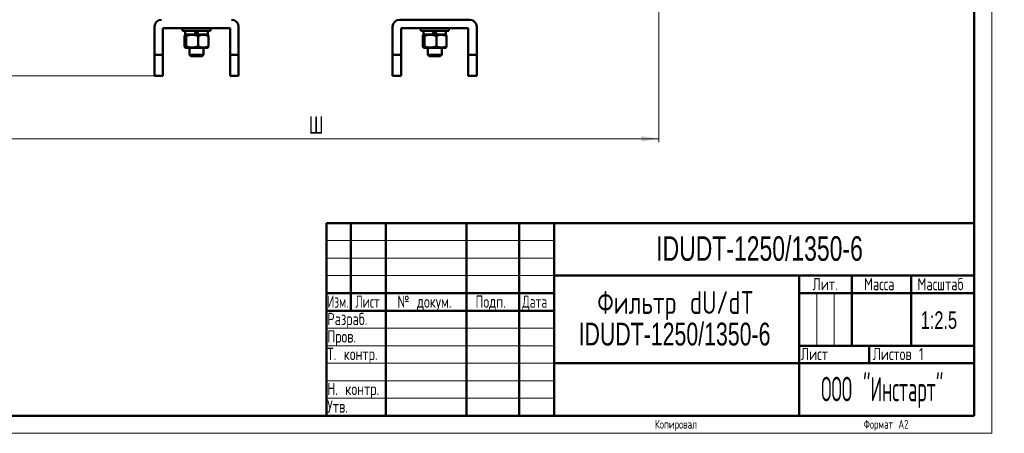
# Model space of a CAD drawing. Header units: millimetres. Extents: x 0 to 1059, y 0 to 1487.
# Tile 2 of 4: x 356 to 1059, y 0 to 295. Entities that reach past the tile are written whole.
import ezdxf

# ---------------------------------------------------------------- set-up
doc = ezdxf.new("R2010")
doc.units = ezdxf.units.MM
doc.header["$LTSCALE"] = 2.5
doc.layers.add('ОСЕВЫЕ', color=7, linetype='Continuous')
doc.styles.add('SLDTEXTSTYLE0', font='TXT', dxfattribs={"width": 0.7, "bigfont": 'bigfont'})
doc.styles.add('SLDTEXTSTYLE2', font='TXT', dxfattribs={"width": 0.7})
doc.styles.add('SLDTEXTSTYLE3', font='TXT', dxfattribs={"width": 0.705079, "bigfont": 'bigfont'})
doc.styles.add('SLDTEXTSTYLE4', font='TXT', dxfattribs={"width": 0.648852, "bigfont": 'bigfont'})
doc.styles.add('SLDTEXTSTYLE5', font='TXT', dxfattribs={"width": 0.632021, "bigfont": 'bigfont'})
doc.styles.add('SLDTEXTSTYLE6', font='TXT', dxfattribs={"width": 0.625377, "bigfont": 'bigfont'})
doc.styles.add('SLDTEXTSTYLE7', font='TXT', dxfattribs={"width": 0.516677, "bigfont": 'bigfont'})
doc.dimstyles.new('SLDDIMSTYLE0', dxfattribs={"dimtxt": 12.5, "dimasz": 12.5, "dimexe": 0, "dimexo": 0.0625, "dimgap": 3.125, "dimtad": 2, "dimdec": 1, "dimrnd": 1e-09, "dimzin": 12, "dimdsep": 46, "dimtxsty": 'SLDTEXTSTYLE2', "dimsah": 1, "dimcen": 0.09, "dimadec": 0, "dimazin": 3, "dimtfac": 1, "dimtdec": 3, "dimtofl": 0, "dimtmove": 0, "dimatfit": 3, "dimfxl": 0, "dimfrac": 2, "dimtolj": 1, "dimtzin": 12, "dimarcsym": 0})

# ---------------------------------------------------------------- blocks, each defined once
blk = doc.blocks.new('SW_NOTE_0')
at = {"color": 0, "linetype": 'Continuous', "lineweight": 0, "char_height": 16.25, "attachment_point": 2}
for s, insert, style in [('Фильтр dU/dT', (60.94, 20.88), 'SLDTEXTSTYLE0'), ('IDUDT-1250/1350-6', (60.26, -1.62), 'SLDTEXTSTYLE2')]:
    blk.add_mtext(s, dxfattribs=dict(at, insert=insert, style=style))
blk = doc.blocks.new('_D')
at = {"color": 7, "linetype": 'Continuous', "lineweight": 0}
for p, q in [((322.26, 668.12), (322.26, 207.64)), ((812.26, 668.12), (812.26, 207.64)), ((322.26, 210.14), (812.26, 210.14))]:
    blk.add_line(p, q, dxfattribs=at)
at = {"color": 7, "linetype": 'Continuous', "lineweight": 18}
for points in [[(322.26, 210.14), (334.76, 208.22), (334.76, 212.06)], [(812.26, 210.14), (799.76, 212.06), (799.76, 208.22)]]:
    blk.add_solid(points, dxfattribs=at)
at = {"color": 7, "linetype": 'Continuous', "lineweight": 18, "insert": (562.37, 226.26), "char_height": 12.5, "attachment_point": 1, "style": 'SLDTEXTSTYLE0'}
blk.add_mtext('Ш', dxfattribs=at)
blk = doc.blocks.new('_D_1')
at = {"color": 7, "linetype": 'Continuous', "lineweight": 0}
for p, q in [((497.44, 816.14), (274.76, 816.14)), ((277.26, 255.14), (277.26, 816.14)), ((452.24, 255.14), (274.76, 255.14))]:
    blk.add_line(p, q, dxfattribs=at)
at = {"color": 7, "linetype": 'Continuous', "lineweight": 18}
for points in [[(277.26, 816.14), (275.34, 803.64), (279.19, 803.64)], [(277.26, 255.14), (279.19, 267.64), (275.34, 267.64)]]:
    blk.add_solid(points, dxfattribs=at)
at = {"color": 7, "linetype": 'Continuous', "lineweight": 18, "insert": (261.15, 531.64), "char_height": 12.5, "attachment_point": 1, "rotation": 90, "style": 'SLDTEXTSTYLE0'}
blk.add_mtext('В', dxfattribs=at)

msp = doc.modelspace()

# ---------------------------------------------------------------- linework, layer by layer
at = {"color": 7, "linetype": 'Continuous', "lineweight": 50}
for p, q in [((1037.5, 12.5), (1037.5, 1472.5)), ((452.26, 290.14), (452.26, 270.14)), ((458.26, 289.14), (506.26, 289.14)), ((458.26, 270.14), (458.26, 289.14)), ((472.26, 289.14), (472.26, 287.14)), ((492.26, 287.14), (492.26, 289.14)), ((506.26, 289.14), (506.26, 270.14)), ((512.26, 270.14), (512.26, 290.14)), ((622.26, 270.14), (622.26, 290.14)), ((677.26, 295.14), (627.26, 295.14)), ((676.26, 289.14), (628.26, 289.14)), ((628.26, 289.14), (628.26, 270.14)), ((642.26, 289.14), (642.26, 287.14)), ((662.26, 287.14), (662.26, 289.14)), ((676.26, 270.14), (676.26, 289.14)), ((682.26, 290.14), (682.26, 270.14)), ((472.26, 287.14), (492.26, 287.14)), ((473.73, 275.97), (473.73, 283.61)), ((474.64, 284.54), (474.18, 284.28)), ((474.21, 287.14), (474.21, 284.54)), ((474.21, 284.54), (482.26, 284.54)), ((474.93, 275.97), (474.93, 283.61)), ((480.76, 287.14), (482.26, 284.54)), ((483.76, 284.54), (482.26, 287.14)), ((483.76, 284.54), (482.26, 284.54)), ((483.46, 275.97), (483.46, 283.61)), ((483.76, 284.54), (490.31, 284.54)), ((490.35, 284.28), (489.89, 284.54)), ((490.31, 284.54), (490.31, 287.14)), ((490.8, 283.61), (490.8, 275.97)), ((642.26, 287.14), (662.26, 287.14)), ((643.73, 275.97), (643.73, 283.61)), ((644.64, 284.54), (644.18, 284.28)), ((644.21, 287.14), (644.21, 284.54)), ((644.21, 284.54), (652.26, 284.54)), ((644.93, 275.97), (644.93, 283.61)), ((650.76, 287.14), (652.26, 284.54)), ((653.76, 284.54), (652.26, 287.14)), ((653.76, 284.54), (652.26, 284.54)), ((653.46, 275.97), (653.46, 283.61)), ((653.76, 284.54), (660.31, 284.54)), ((660.35, 284.28), (659.89, 284.54)), ((660.31, 284.54), (660.31, 287.14)), ((660.8, 283.61), (660.8, 275.97)), ((474.18, 275.31), (474.64, 275.04)), ((489.31, 275.04), (474.64, 275.04)), ((477.26, 275.04), (477.26, 270.04)), ((487.26, 270.04), (487.26, 275.04)), ((489.89, 275.04), (489.31, 275.04)), ((489.89, 275.04), (490.35, 275.31)), ((644.18, 275.31), (644.64, 275.04)), ((659.31, 275.04), (644.64, 275.04)), ((647.26, 275.04), (647.26, 270.04)), ((657.26, 270.04), (657.26, 275.04)), ((659.89, 275.04), (659.31, 275.04)), ((659.89, 275.04), (660.35, 275.31)), ((452.26, 270.14), (458.26, 270.14)), ((452.26, 270.14), (452.26, 255.14)), ((458.26, 255.14), (458.26, 270.14)), ((477.26, 270.04), (478.26, 269.04)), ((477.26, 270.04), (487.26, 270.04)), ((478.26, 269.04), (486.26, 269.04)), ((486.26, 269.04), (487.26, 270.04)), ((506.26, 270.14), (512.26, 270.14)), ((506.26, 270.14), (506.26, 255.14)), ((512.26, 255.14), (512.26, 270.14)), ((628.26, 270.14), (622.26, 270.14)), ((622.26, 270.14), (622.26, 255.14)), ((628.26, 270.14), (628.26, 255.14)), ((647.26, 270.04), (648.26, 269.04)), ((647.26, 270.04), (657.26, 270.04)), ((648.26, 269.04), (656.26, 269.04)), ((656.26, 269.04), (657.26, 270.04)), ((682.26, 270.14), (676.26, 270.14)), ((676.26, 270.14), (676.26, 255.14)), ((682.26, 270.14), (682.26, 255.14)), ((452.26, 255.14), (458.26, 255.14)), ((506.26, 255.14), (512.26, 255.14)), ((628.26, 255.14), (622.26, 255.14)), ((682.26, 255.14), (676.26, 255.14)), ((575, 150), (1037.5, 150)), ((575, 150), (575, 12.5)), ((592.5, 87.5), (592.5, 150)), ((617.5, 150), (617.5, 12.5)), ((675, 150), (675, 12.5)), ((712.5, 150), (712.5, 12.5)), ((737.5, 150), (737.5, 12.5)), ((737.5, 112.5), (1037.5, 112.5)), ((912.5, 112.5), (912.5, 12.5)), ((950, 112.5), (950, 62.5)), ((992.5, 112.5), (992.5, 62.5)), ((575, 100), (737.5, 100)), ((912.5, 100), (1037.5, 100)), ((575, 87.5), (737.5, 87.5)), ((912.5, 62.5), (1037.5, 62.5)), ((962.5, 62.5), (962.5, 50)), ((737.5, 50), (1037.5, 50)), ((50, 12.5), (1037.5, 12.5))]:
    msp.add_line(p, q, dxfattribs=at)
at = {"color": 7, "linetype": 'Continuous', "lineweight": 18}
for p, q in [((575, 137.5), (737.5, 137.5)), ((575, 125), (737.5, 125)), ((575, 112.5), (737.5, 112.5)), ((925, 100), (925, 62.5)), ((937.5, 100), (937.5, 62.5)), ((575, 75), (737.5, 75)), ((575, 62.5), (737.5, 62.5)), ((575, 50), (737.5, 50)), ((575, 37.5), (737.5, 37.5)), ((575, 25), (737.5, 25))]:
    msp.add_line(p, q, dxfattribs=at)
at = {"color": 7, "linetype": 'Continuous', "lineweight": 50}
for centre, start, end in [((457.26, 290.14), 90, 180), ((507.26, 290.14), 0, 90), ((627.26, 290.14), 90, 180), ((677.26, 290.14), 0, 90)]:
    msp.add_arc(centre, 5, start, end, dxfattribs=at)
for points, knots in [([(474.93, 283.61), (474.83, 283.82), (474.62, 284.23), (474.3, 284.39), (474, 284.16), (473.82, 283.8), (473.73, 283.61)], [0, 0, 0, 0, 0.264614, 0.534966, 0.765352, 1, 1, 1, 1]), ([(483.46, 283.61), (482.72, 283.82), (481.23, 284.23), (479.01, 284.39), (476.89, 284.16), (475.59, 283.8), (474.93, 283.61)], [0, 0, 0, 0, 0.264614, 0.534966, 0.765352, 1, 1, 1, 1]), ([(490.8, 283.61), (490.16, 283.82), (488.87, 284.23), (486.97, 284.39), (485.14, 284.16), (484.03, 283.8), (483.46, 283.61)], [0, 0, 0, 0, 0.264614, 0.534966, 0.765352, 1, 1, 1, 1]), ([(490.33, 284.25), (490.39, 284.22), (490.55, 284.13), (490.7, 283.81), (490.8, 283.61)], [0, 0, 0, 0, 0.394844, 1, 1, 1, 1]), ([(644.93, 283.61), (644.83, 283.82), (644.62, 284.23), (644.3, 284.39), (644, 284.16), (643.82, 283.8), (643.73, 283.61)], [0, 0, 0, 0, 0.264614, 0.534966, 0.765352, 1, 1, 1, 1]), ([(653.46, 283.61), (652.72, 283.82), (651.23, 284.23), (649.01, 284.39), (646.89, 284.16), (645.59, 283.8), (644.93, 283.61)], [0, 0, 0, 0, 0.264614, 0.534966, 0.765352, 1, 1, 1, 1]), ([(660.8, 283.61), (660.16, 283.82), (658.87, 284.23), (656.97, 284.39), (655.14, 284.16), (654.03, 283.8), (653.46, 283.61)], [0, 0, 0, 0, 0.264614, 0.534966, 0.765352, 1, 1, 1, 1]), ([(660.33, 284.25), (660.39, 284.22), (660.55, 284.13), (660.7, 283.81), (660.8, 283.61)], [0, 0, 0, 0, 0.3948442, 1, 1, 1, 1]), ([(474.93, 275.97), (474.83, 275.77), (474.62, 275.35), (474.3, 275.2), (474, 275.42), (473.82, 275.79), (473.73, 275.97)], [0, 0, 0, 0, 0.264614, 0.534966, 0.765352, 1, 1, 1, 1]), ([(483.46, 275.97), (482.72, 275.77), (481.23, 275.35), (479.01, 275.2), (476.89, 275.42), (475.59, 275.79), (474.93, 275.97)], [0, 0, 0, 0, 0.2646136, 0.5349658, 0.7653524, 1, 1, 1, 1]), ([(490.8, 275.97), (490.16, 275.77), (488.87, 275.35), (486.97, 275.2), (485.14, 275.42), (484.03, 275.79), (483.46, 275.97)], [0, 0, 0, 0, 0.264614, 0.534966, 0.765352, 1, 1, 1, 1]), ([(490.33, 275.33), (490.39, 275.37), (490.55, 275.46), (490.7, 275.78), (490.8, 275.97)], [0, 0, 0, 0, 0.394844, 1, 1, 1, 1]), ([(644.93, 275.97), (644.83, 275.77), (644.62, 275.35), (644.3, 275.2), (644, 275.42), (643.82, 275.79), (643.73, 275.97)], [0, 0, 0, 0, 0.264614, 0.534966, 0.765352, 1, 1, 1, 1]), ([(653.46, 275.97), (652.72, 275.77), (651.23, 275.35), (649.01, 275.2), (646.89, 275.42), (645.59, 275.79), (644.93, 275.97)], [0, 0, 0, 0, 0.264614, 0.534966, 0.765352, 1, 1, 1, 1]), ([(660.8, 275.97), (660.16, 275.77), (658.87, 275.35), (656.97, 275.2), (655.14, 275.42), (654.03, 275.79), (653.46, 275.97)], [0, 0, 0, 0, 0.264614, 0.534966, 0.765352, 1, 1, 1, 1]), ([(660.33, 275.33), (660.39, 275.37), (660.55, 275.46), (660.7, 275.78), (660.8, 275.97)], [0, 0, 0, 0, 0.394844, 1, 1, 1, 1])]:
    msp.add_open_spline(points, degree=3, knots=knots, dxfattribs=at)
at = {"layer": 'ОСЕВЫЕ', "lineweight": 18}
for p in [(1050, 1485), (0, 0)]:
    msp.add_line(p, (1050, 0), dxfattribs=at)

# ---------------------------------------------------------------- block references
at = {"color": 7, "linetype": 'Continuous', "lineweight": 0}
msp.add_blockref('SW_NOTE_0', (763.23, 80.56), dxfattribs=at)

# ---------------------------------------------------------------- texts
for s, insert, char_height, attachment_point, style in [('IDUDT-1250/1350-6', (884.17, 140.6), 17.5, 2, 'SLDTEXTSTYLE2'), ('Лит.', (931.02, 110.82), 8.75, 2, 'SLDTEXTSTYLE0'), ('Масса', (969.65, 110.82), 8.75, 2, 'SLDTEXTSTYLE0'), ('Масштаб', (1013.36, 110.82), 8.75, 2, 'SLDTEXTSTYLE3'), ('Изм.', (583.18, 98.32), 8.75, 2, 'SLDTEXTSTYLE6'), ('Лист', (604.26, 98.32), 8.75, 2, 'SLDTEXTSTYLE5'), ('№ докум.', (644.97, 98.32), 8.75, 2, 'SLDTEXTSTYLE0'), ('Подп.', (692.19, 98.32), 8.75, 2, 'SLDTEXTSTYLE0'), ('Дата', (723.67, 98.32), 8.75, 2, 'SLDTEXTSTYLE4'), ('Разраб.', (575.62, 85.97), 8.75, 1, 'SLDTEXTSTYLE0'), ('1:2.5', (1012.19, 87.01), 12.5, 2, 'SLDTEXTSTYLE2'), ('Пров.', (575.62, 73.47), 8.75, 1, 'SLDTEXTSTYLE0'), ('Т. контр.', (575.62, 60.97), 8.75, 1, 'SLDTEXTSTYLE0'), ('Лист', (913.75, 60.97), 8.75, 1, 'SLDTEXTSTYLE0'), ('Листов 1', (965, 60.97), 8.75, 1, 'SLDTEXTSTYLE0'), ('Н. контр.', (575.62, 35.97), 8.75, 1, 'SLDTEXTSTYLE0'), ('ООО "Инстарт"', (971.78, 40.31), 17.5, 2, 'SLDTEXTSTYLE7'), ('Утв.', (575.62, 23.47), 8.75, 1, 'SLDTEXTSTYLE0'), ('Копировал', (824.51, 9.57), 6.25, 2, 'SLDTEXTSTYLE0'), ('Формат А2', (974.48, 9.57), 6.25, 2, 'SLDTEXTSTYLE0')]:
    msp.add_mtext(s, dxfattribs=dict(at, insert=insert, char_height=char_height, attachment_point=attachment_point, style=style))

# ---------------------------------------------------------------- dimensions: what is measured, and where the dimension line sits
at = {"color": 7, "linetype": 'Continuous', "lineweight": 18}
dim = msp.add_linear_dim(base=(277.26, 816.14), p1=(452.26, 255.14), p2=(497.46, 816.14), angle=90, text='В', dimstyle='SLDDIMSTYLE0', dxfattribs=at)
dim.commit()
dim.dimension.update_dxf_attribs({"geometry": '_D_1', "text_midpoint": (277.26, 535.64), "dimtype": 160})
dim = msp.add_linear_dim(base=(812.26, 210.14), p1=(322.26, 668.14), p2=(812.26, 668.14), text='Ш', dimstyle='SLDDIMSTYLE0', dxfattribs=at)
dim.commit()
dim.dimension.update_dxf_attribs({"geometry": '_D', "text_midpoint": (567.26, 210.14), "dimtype": 160})

doc.saveas('drawing.dxf')
